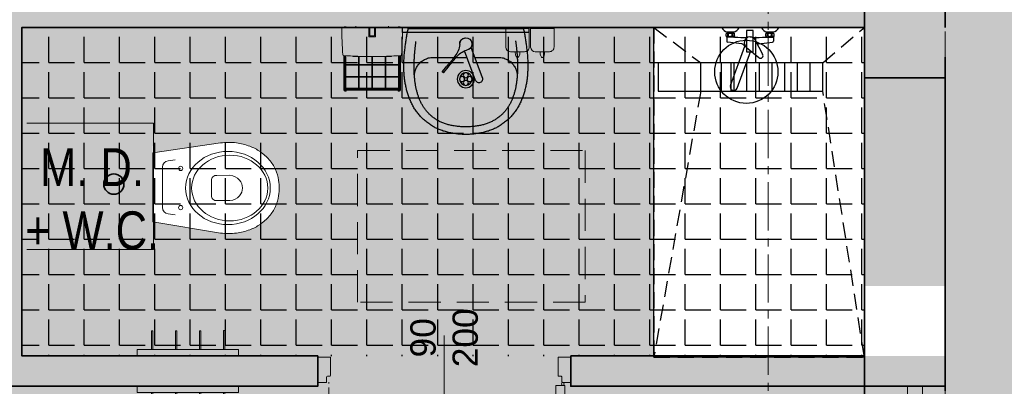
# Model space of a CAD drawing. Header units: millimetres. Extents: x -1413 to 4627, y 0 to 12711.
# Tile 169 of 247: x 2950 to 3339, y 7695 to 7840. Entities that reach past the tile are written whole.
import ezdxf

# ---------------------------------------------------------------- set-up
doc = ezdxf.new("R2010")
doc.units = ezdxf.units.MM
for name, pattern in [('ACAD_ISO02W100', [15, 12, -3]), ('ACAD_ISO03W100', [30, 12, -18]), ('CENTER2', [28.575, 19.05, -3.175, 3.175, -3.175]), ('DASHED', [19.05, 12.7, -6.35]), ('DASHED2', [0.375, 0.25, -0.125]), ('HIDDEN2', [4.7625, 3.175, -1.5875]), ('TRATTEGGIATA2', [9.525, 6.35, -3.175])]:
    doc.linetypes.add(name, pattern=pattern)
for name, color, linetype, lineweight in [('SQ_Drzwi', 170, 'Continuous', 9), ('SQ_HATCH', 140, 'Continuous', 13), ('SQ_ISTN.Ściany', 140, 'Continuous', 35), ('Sq_Okna', 170, 'Continuous', 9), ('SQ_Osie', 220, 'CENTER2', 9), ('SQ_PROJ.Ściany', 7, 'Continuous', 35), ('SQ_TECHNOLOGIA', 251, 'Continuous', 9), ('SQ_TECHNOLOGIA OPIS', 7, 'Continuous', 9), ('SQ_ZAKRES_OPRACOWANIA', 7, 'ACAD_ISO02W100', 20), ('WYPOSAŻENIE WBUDOWANE', 11, 'Continuous', 25), ('ŚCIANEY WEW', 150, 'Continuous', 15)]:
    doc.layers.add(name, color=color, linetype=linetype, lineweight=lineweight)
doc.layers.add('SQ_STREFY FUNKCJONALNE', color=7, linetype='Continuous')
doc.layers.add('SQ_Widok', color=7, linetype='DASHED', lineweight=15, true_color=0x474747)
doc.styles.add('Arial Narrow_2', font='ARIALN.TTF', dxfattribs={"height": 20})
doc.styles.get("Standard").update_dxf_attribs({"font": 'arial.ttf'})

# ---------------------------------------------------------------- blocks, each defined once
blk = doc.blocks.new('KLAMKA')
for p, q in [((-4.32, -3.09), (-4.32, -6.91)), ((-3.5, -2.49), (-3.72, -2.49)), ((0, -2.49), (0.22, -2.49)), ((0.82, -3.09), (0.82, -6.91)), ((-10, -18.4), (-10, -7)), ((-8, -18.4), (-8, -7)), ((-4.32, -4), (-7, -4)), ((-4.32, -6), (-7, -6)), ((-3.5, -7.51), (-3.72, -7.51)), ((0, -7.51), (0.22, -7.51)), ((3.5, -4), (0.82, -4)), ((3.5, -6), (0.82, -6)), ((4.5, -18.4), (4.5, -7)), ((6.5, -18.4), (6.5, -7)), ((-8.6, -19), (-9.4, -19)), ((5.9, -19), (5.1, -19))]:
    blk.add_line(p, q)
for centre, radius, start, end in [((-3.72, -3.09), 0.6, 90, 180), ((0.22, -3.09), 0.6, 0, 90), ((-7, -7), 3, 90, 180), ((-7, -7), 1, 90, 180), ((-3.72, -6.91), 0.6, 180, 270), ((0.22, -6.91), 0.6, 270, 360), ((3.5, -7), 3, 360, 90), ((3.5, -7), 1, 0, 90), ((-9.4, -18.4), 0.6, 180, 270), ((-8.6, -18.4), 0.6, 270, 360), ((5.1, -18.4), 0.6, 180, 270), ((5.9, -18.4), 0.6, 270, 360)]:
    blk.add_arc(centre, radius, start, end)
blk = doc.blocks.new('sq_drzwi1')
at = {"layer": 'SQ_Drzwi'}
for p, q in [((0.01, 16.58), (0.01, -42.19)), ((-49.99, 8), (-44.99, 8)), ((-49.99, -2), (-49.99, 8)), ((-49.99, -2), (-49.99, 8)), ((-49.99, 8), (-44.99, 8)), ((-49.99, -2), (-49.99, 8)), ((-44.99, 8), (-44.99, 0.8)), ((45.01, 8), (45.01, 0.8)), ((45.01, 8), (50.01, 8)), ((50.01, -2), (50.01, 8)), ((-46.49, 0.2), (-46.49, -1.7)), ((-45.29, 0.5), (-46.19, 0.5)), ((45.31, 0.5), (46.21, 0.5)), ((46.51, 0.2), (46.51, -1.7)), ((-46.79, -2), (-49.99, -2)), ((-47.63, -3.15), (-47.63, -95.12)), ((-47.63, -3.15), (-44.13, -3.15)), ((-44.13, -3.15), (-44.13, -95.12)), ((46.81, -2), (50.01, -2)), ((-47.63, -95.12), (-44.13, -95.12))]:
    blk.add_line(p, q, dxfattribs=at)
for centre, radius in [((-46.9, -2.58), 0.529), ((0.01, -57.19), 15)]:
    blk.add_circle(centre, radius, dxfattribs=at)
for centre, start, end in [((-46.19, 0.2), 90, 180), ((-45.29, 0.8), 270, 0), ((45.31, 0.8), 180, 270), ((46.21, 0.2), 0, 90), ((-46.79, -1.7), 270, 0), ((46.81, -1.7), 180, 270)]:
    blk.add_arc(centre, 0.3, start, end, dxfattribs=at)
at = {"layer": 'SQ_Drzwi', "linetype": 'HIDDEN2'}
blk.add_arc((-46.9, -2.58), 92.57, 271.7244, 0.4469, dxfattribs=at)
at = {"layer": 'SQ_Drzwi', "rotation": 180}
blk.add_blockref('KLAMKA', (-47.63, -95.12), dxfattribs=at)
blk = doc.blocks.new('stan projektowany')
at = {"layer": 'SQ_HATCH'}
h = blk.add_hatch(dxfattribs=at)
h.set_pattern_fill('ANGLE')
h.set_pattern_definition([(0, (-10464.962, 6233.929), (0, 6.985), [5.08, -1.905]), (90, (-10464.962, 6233.929), (-6.985, 4e-16), [5.08, -1.905])])
h.paths.add_polyline_path([(-15233.14, 8198.65), (-15198.14, 8198.65), (-15176.65, 8198.65), (-15176.65, 8216.15), (-15144.65, 8216.15), (-15144.65, 8147.15), (-15144.65, 7886.15), (-15144.65, 7837.15), (-15144.65, 7734.77), (-15104.65, 7734.77), (-15104.65, 10535.59), (-15737.65, 10535.59), (-15737.65, 10615.59), (-15789.65, 10615.59), (-16075.65, 10615.59), (-16075.65, 9587.27), (-16120.11, 9587.27), (-16120.11, 9436.61), (-16071.65, 9436.61), (-16071.65, 9307.59), (-16259.65, 9307.59), (-16259.65, 8898.65), (-16704.65, 8898.65), (-16704.65, 7768.15), (-16704.65, 7751.82), (-16685.57, 7751.82), (-16685.57, 7130.61), (-16718.15, 7131.63), (-16718.15, 7178.15), (-16999.65, 7178.15), (-16999.65, 7808.15), (-19394.65, 7808.15), (-19394.65, 6211.23), (-19462.48, 6211.23), (-19462.48, 5925.46), (-18509.26, 5925.46), (-18509.26, 6211.23), (-17103.03, 6223.02), (-17103.03, 5881.49), (-15104.65, 5873.27), (-15104.65, 7734.77), (-15144.65, 7734.77), (-15144.65, 7707.15), (-15176.65, 7707.15), (-15176.65, 7706.65), (-15176.65, 7706.65), (-15259.89, 7706.65), (-15259.87, 7706.75), (-15259.87, 7707.15), (-15292.71, 7707.15), (-15292.71, 7696.65), (-15292.7, 7696.65), (-15292.71, 7706.65), (-15297.71, 7706.65), (-15297.7, 7699.45, 0.414214), (-15297.4, 7699.15), (-15296.5, 7699.15, -0.414214), (-15296.2, 7698.85), (-15296.2, 7696.95, 0.527766), (-15295.86, 7696.59, -0.450501), (-15295.27, 7696.07, -0.414104), (-15295.79, 7695.54), (-15295.07, 7695.5), (-15295.79, 7695.54, -0.414323), (-15296.32, 7696.07, -0.409171), (-15295.87, 7696.65, -0.450389), (-15296.2, 7696.95), (-15296.2, 7698.85, 0.414214), (-15296.5, 7699.15), (-15297.4, 7699.15, -0.414214), (-15297.7, 7699.45), (-15297.71, 7706.65), (-15292.71, 7706.65), (-15292.71, 7707.15), (-15259.87, 7707.15), (-15259.87, 7734.77), (-15473.3, 7734.77), (-15473.3, 7771.14, -0.414214), (-15477.3, 7775.14, -1), (-15469.3, 7775.14, -0.414214), (-15473.3, 7771.14), (-15473.3, 7749.3), (-15457.7, 7749.3), (-15457.7, 7760.15), (-15457.96, 7760.19), (-15457.96, 7773.87), (-15457.96, 7787.54), (-15457.7, 7799.3), (-15457.7, 7787.58), (-15431.62, 7791.36, -0.038172), (-15427.99, 7791.64, -0.032853), (-15424.84, 7791.44, -0.057631), (-15419.72, 7790.17, -0.057695), (-15415.53, 7788.02, -0.068919), (-15411.87, 7784.77, -0.070278), (-15409.44, 7780.92, -0.066142), (-15408.18, 7776.69, -0.045653), (-15407.94, 7773.2, -0.032968), (-15408.15, 7770.68, -0.068737), (-15409.44, 7766.28, -0.070278), (-15411.87, 7762.43, -0.068919), (-15415.53, 7759.18, -0.057695), (-15419.72, 7757.03, -0.057631), (-15424.84, 7755.76, -0.032853), (-15427.99, 7755.56, -0.033182), (-15431.15, 7755.77), (-15457.7, 7760.15), (-15457.7, 7749.3), (-15473.3, 7749.3), (-15473.3, 7734.77), (-15259.87, 7734.77), (-15259.87, 7837.15), (-15259.9, 7837.15), (-15259.87, 7837.13), (-15176.65, 7837.15), (-15176.65, 7734.77), (-15144.65, 7734.77), (-15144.65, 7837.15), (-15144.65, 7886.15), (-15176.65, 7886.15), (-15176.65, 8147.15), (-15176.65, 8163.65), (-15198.14, 8163.65), (-15233.14, 8163.65)])
at = {"layer": 'SQ_HATCH', "linetype": 'ByBlock', "true_color": 0x939598}
for points in [[(-15392.71, 7707.15), (-15509.65, 7707.15), (-15509.65, 7837.15), (-15176.65, 7837.15), (-15176.65, 7849.15), (-15777.65, 7849.15), (-15777.65, 7837.15), (-15521.65, 7837.15), (-15521.65, 7707.15), (-15777.65, 7707.15), (-15777.65, 7695.15), (-15572.65, 7695.15), (-15572.65, 7446.69), (-15560.65, 7446.69), (-15560.65, 7695.15), (-15392.71, 7695.15)], [(-15176.65, 7707.15), (-15292.71, 7707.15), (-15292.71, 7695.15), (-15176.65, 7695.15)]]:
    blk.add_hatch(color=252, dxfattribs=at).paths.add_polyline_path(points)
at = {"layer": 'SQ_ISTN.Ściany'}
for p, q in [((-15176.65, 7886.15), (-15176.65, 7837.15)), ((-15144.65, 7886.15), (-15144.65, 7837.15)), ((-15176.65, 7837.15), (-15176.65, 7707.15)), ((-15176.65, 7695.15), (-15176.65, 7556.15))]:
    blk.add_line(p, q, dxfattribs=at)
blk.add_lwpolyline([(-15176.65, 7817.15), (-15144.65, 7817.15)], dxfattribs=at)
blk.add_lwpolyline([(-15176.65, 7817.15), (-15144.65, 7817.15), (-15144.65, 7695.15), (-15176.65, 7695.15)], close=True, dxfattribs=at)
at = {"layer": 'Sq_Okna'}
blk.add_lwpolyline([(-15159.65, 7689.15), (-15153.65, 7689.15), (-15153.65, 7695.15), (-15159.65, 7695.15)], close=True, dxfattribs=at)
at = {"layer": 'SQ_Osie'}
blk.add_line((-15214.65, 11604.94), (-15214.65, 6094.73), dxfattribs=at)
at = {"layer": 'SQ_PROJ.Ściany'}
for p, q in [((-15292.71, 7707.15), (-15176.65, 7707.15)), ((-15292.71, 7707.15), (-15292.71, 7695.15)), ((-15292.71, 7695.15), (-15144.65, 7695.15))]:
    blk.add_line(p, q, dxfattribs=at)
at = {"layer": 'SQ_PROJ.Ściany', "linetype": 'ACAD_ISO03W100'}
blk.add_lwpolyline([(-15144.65, 7853.36), (-14484.65, 7853.36), (-14484.65, 7513.36), (-15144.65, 7513.36)], close=True, dxfattribs=at)
at = {"layer": 'SQ_PROJ.Ściany'}
blk.add_lwpolyline([(-15560.65, 7446.69), (-15560.65, 7695.15), (-15392.71, 7695.15), (-15392.71, 7707.15), (-15509.65, 7707.15), (-15509.65, 7837.15), (-15176.65, 7837.15)], dxfattribs=at)
blk.add_lwpolyline([(-15292.71, 7707.15), (-15176.65, 7707.15), (-15176.65, 7695.15), (-15292.71, 7695.15)], close=True, dxfattribs=at)
at = {"layer": 'SQ_Widok'}
for points in [[(-15144.65, 7556.15), (-15144.65, 7837.15)], [(-15176.65, 7695.15), (-15176.65, 7707.15)]]:
    blk.add_lwpolyline(points, dxfattribs=at)
at = {"layer": 'SQ_Drzwi', "xscale": -1, "rotation": 0.0214007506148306}
blk.add_blockref('sq_drzwi1', (-15342.7, 7698.63), dxfattribs=at)
at = {"layer": 'Sq_Okna', "linetype": 'Continuous', "insert": (-15342.7, 7685.82), "char_height": 10, "attachment_point": 5, "rotation": 90}
blk.add_mtext('\\pxi5.7025;90\\P200', dxfattribs=at)
blk = doc.blocks.new('WS4')
for p, q in [((5.62, 10.11), (5.62, 2.61)), ((6.12, 10.11), (5.62, 10.11)), ((6.12, 2.61), (6.12, 10.11)), ((15.62, 10.11), (15.12, 10.11)), ((15.12, 10.11), (15.12, 2.61)), ((15.62, 2.61), (15.62, 10.11)), ((25.12, 10.11), (24.62, 10.11)), ((24.62, 10.11), (24.62, 2.61)), ((25.12, 2.61), (25.12, 10.11)), ((34.62, 10.11), (34.12, 10.11)), ((34.12, 10.11), (34.12, 2.61)), ((34.62, 2.61), (34.62, 10.11)), ((0, 0.11), (0, 2.61)), ((0, 2.61), (40, 2.61)), ((40, 0.11), (0, 0.11)), ((5.62, 2.61), (6.12, 2.61)), ((13.62, 2.61), (14.62, 2.61)), ((24.62, 2.61), (25.12, 2.61)), ((40, 2.61), (40, 0.11))]:
    blk.add_line(p, q)
blk = doc.blocks.new('PŁUCZKA')
at = {"layer": 'WYPOSAŻENIE WBUDOWANE', "lineweight": 0}
for p, q in [((-1523621.48, 888771.09), (-1523621.48, 888721.09)), ((-1523571.48, 888771.09), (-1523571.48, 888721.09)), ((-1523621.48, 888721.09), (-1523571.48, 888721.09)), ((-1523610.59, 888721.35), (-1523615.01, 888694.54)), ((-1523596.91, 888721.35), (-1523610.59, 888721.35)), ((-1523596.91, 888721.35), (-1523583.24, 888721.35)), ((-1523583.24, 888721.35), (-1523579.35, 888694.54)), ((-1523596.91, 888717.44), (-1523604.94, 888717.44)), ((-1523596.91, 888717.44), (-1523588.88, 888717.44)), ((-1523607.42, 888715.26), (-1523607.78, 888712.4)), ((-1523586.4, 888715.26), (-1523586.04, 888712.4))]:
    blk.add_line(p, q, dxfattribs=at)
for points in [[(-1523597.18, 888698.1), (-1523600.11, 888698.1, 0.472322), (-1523602.17, 888696), (-1523602.19, 888690.81, 0.21611), (-1523600.23, 888687.02, 0.170053), (-1523597.19, 888685.82, 0.000884), (-1523597.18, 888685.82)], [(-1523597.18, 888698.1), (-1523594.25, 888698.1, -0.472322), (-1523592.18, 888696), (-1523592.17, 888690.81, -0.21611), (-1523594.13, 888687.02, -0.170053), (-1523597.16, 888685.82, -0.000884), (-1523597.18, 888685.82)], [(-1523615.01, 888694.54, 0.033182), (-1523615.22, 888691.38, 0.032853), (-1523615.02, 888688.23, 0.059346), (-1523613.69, 888682.96, 0.055916), (-1523611.59, 888678.91, 0.068751), (-1523608.35, 888675.26, 0.070278), (-1523604.5, 888672.83, 0.066142), (-1523600.27, 888671.57, 0.045653), (-1523596.78, 888671.33)], [(-1523579.35, 888694.54, -0.033182), (-1523579.13, 888691.38, -0.032853), (-1523579.34, 888688.23, -0.059346), (-1523580.67, 888682.96, -0.055916), (-1523582.77, 888678.91, -0.068751), (-1523586.01, 888675.26, -0.070278), (-1523589.86, 888672.83, -0.066142), (-1523594.09, 888671.57, -0.045653), (-1523597.58, 888671.33)]]:
    blk.add_lwpolyline(points, format="xyb", dxfattribs=at)
for centre in [(-1523604.94, 888710.29), (-1523589.42, 888710.29)]:
    blk.add_circle(centre, 0.853, dxfattribs=at)
for centre, start, end in [((-1523604.94, 888714.94), 90, 172.781), ((-1523588.88, 888714.94), 7.219, 90)]:
    blk.add_arc(centre, 2.5, start, end, dxfattribs=at)
for centre, major_axis, ratio in [((-1523597.19, 888691.6), (0, -16.74), 0.865676), ((-1523597.19, 888690.9), (0, -15.05), 0.86299)]:
    blk.add_ellipse(centre, major_axis=major_axis, ratio=ratio, dxfattribs=at)
blk = doc.blocks.new('sq-01poj na srod dezynfek')
for p, q in [((-9.26, 0), (-9.26, -7.41)), ((-9.26, 0), (0, 0)), ((0, -7.41), (0, 0)), ((-7.41, -9.26), (-1.85, -9.26))]:
    blk.add_line(p, q)
for centre, radius, start, end in [((-7.41, -7.41), 1.85, 180, 270), ((-1.85, -7.41), 1.85, 270, 0), ((0.22, -9.26), 5.78, 180, 189.4076), ((-2.19, -9.66), 3.33, 189.4076, 201.8014), ((-3.7, -10.26), 1.71, 201.8014, 223.9999), ((-4.63, -11.16), 0.414, 223.9999, 270), ((-4.63, -11.16), 0.414, 270, 316.0001), ((-5.56, -10.26), 1.71, 316.0001, 338.1986), ((-7.07, -9.66), 3.33, 338.1986, 350.5924), ((-9.48, -9.26), 5.78, 350.5924, 0)]:
    blk.add_arc(centre, radius, start, end)
blk = doc.blocks.new('umuwalka dla sluz')
at = {"ltscale": 0.22}
for p, q in [((19578.52, 2854.72), (19578.52, 2804.72)), ((19580.52, 2854.72), (19578.52, 2854.72)), ((19580.52, 2804.72), (19580.52, 2854.72)), ((19595.95, 2838.85), (19593.85, 2837.15)), ((19596.37, 2838.32), (19594.28, 2836.63)), ((19596.44, 2838.63), (19596.27, 2838.85)), ((19592.98, 2835.73), (19592.68, 2836.11)), ((19578.52, 2804.72), (19580.52, 2804.72))]:
    blk.add_line(p, q, dxfattribs=at)
at = {"ltscale": 0.6}
for p, q in [((19599.5, 2825.8), (19587.82, 2830.14)), ((19598.5, 2823.12), (19586.46, 2827.6))]:
    blk.add_line(p, q, dxfattribs=at)
for points in [[(19578.91, 2809.22), (19578.91, 2806.92), (19579.33, 2806.82), (19579.76, 2806.73), (19580.19, 2806.64), (19580.62, 2806.56), (19581.06, 2806.48), (19581.5, 2806.4), (19581.94, 2806.33), (19582.38, 2806.26), (19582.82, 2806.19), (19583.27, 2806.12), (19583.71, 2806.05), (19584.15, 2805.99), (19584.6, 2805.93), (19585.04, 2805.87), (19585.48, 2805.81), (19585.92, 2805.75), (19586.36, 2805.69), (19586.8, 2805.63), (19587.23, 2805.58), (19587.66, 2805.52), (19588.08, 2805.47), (19588.5, 2805.43), (19588.92, 2805.39), (19589.34, 2805.35), (19589.76, 2805.32), (19590.18, 2805.29), (19590.61, 2805.26), (19591.03, 2805.24), (19591.45, 2805.21), (19591.88, 2805.2), (19592.3, 2805.18), (19592.72, 2805.17), (19593.15, 2805.16), (19593.57, 2805.16), (19593.99, 2805.16), (19594.42, 2805.17), (19594.84, 2805.18), (19595.26, 2805.19), (19595.69, 2805.2), (19596.11, 2805.23), (19596.53, 2805.25), (19596.95, 2805.28), (19597.37, 2805.31), (19597.79, 2805.35), (19598.21, 2805.39), (19598.63, 2805.44), (19599.05, 2805.49), (19599.47, 2805.55), (19599.89, 2805.61), (19600.3, 2805.68), (19600.72, 2805.75), (19601.14, 2805.83), (19601.55, 2805.91), (19601.96, 2806), (19602.37, 2806.09), (19602.78, 2806.18), (19603.19, 2806.29), (19603.6, 2806.4), (19604.01, 2806.51), (19604.41, 2806.63), (19604.82, 2806.75), (19605.22, 2806.88), (19605.62, 2807.02), (19606.02, 2807.16), (19606.42, 2807.31), (19606.82, 2807.47), (19607.21, 2807.63), (19607.61, 2807.79), (19608, 2807.97), (19608, 2807.97), (19608.4, 2808.15), (19608.8, 2808.35), (19609.19, 2808.55), (19609.58, 2808.75), (19609.96, 2808.97), (19610.34, 2809.19), (19610.7, 2809.41), (19611.07, 2809.65), (19611.42, 2809.89), (19611.78, 2810.13), (19612.12, 2810.39), (19612.46, 2810.65), (19612.79, 2810.92), (19613.12, 2811.19), (19613.44, 2811.47), (19613.76, 2811.76), (19614.07, 2812.06), (19614.38, 2812.36), (19614.68, 2812.67), (19614.97, 2812.98), (19615.26, 2813.3), (19615.54, 2813.63), (19615.82, 2813.97), (19616.09, 2814.32), (19616.35, 2814.67), (19616.61, 2815.02), (19616.87, 2815.39), (19617.12, 2815.76), (19617.36, 2816.14), (19617.59, 2816.5), (19617.81, 2816.86), (19618.02, 2817.23), (19618.22, 2817.6), (19618.41, 2817.98), (19618.59, 2818.37), (19618.77, 2818.76), (19618.94, 2819.15), (19619.09, 2819.55), (19619.25, 2819.95), (19619.39, 2820.35), (19619.53, 2820.76), (19619.65, 2821.17), (19619.78, 2821.59), (19619.89, 2822.01), (19620, 2822.43), (19620.1, 2822.85), (19620.19, 2823.27), (19620.28, 2823.7), (19620.36, 2824.12), (19620.44, 2824.55), (19620.51, 2824.98), (19620.57, 2825.41), (19620.63, 2825.84), (19620.68, 2826.27), (19620.73, 2826.7), (19620.77, 2827.13), (19620.8, 2827.55), (19620.83, 2827.98), (19620.86, 2828.41), (19620.88, 2828.83), (19620.9, 2829.25), (19620.91, 2829.67), (19620.91, 2829.67), (19620.9, 2830.1), (19620.88, 2830.52), (19620.86, 2830.94), (19620.83, 2831.37), (19620.8, 2831.8), (19620.77, 2832.22), (19620.73, 2832.65), (19620.68, 2833.08), (19620.63, 2833.51), (19620.57, 2833.94), (19620.51, 2834.37), (19620.44, 2834.8), (19620.36, 2835.23), (19620.28, 2835.65), (19620.19, 2836.08), (19620.1, 2836.5), (19620, 2836.92), (19619.89, 2837.34), (19619.78, 2837.76), (19619.65, 2838.17), (19619.53, 2838.59), (19619.39, 2838.99), (19619.25, 2839.4), (19619.09, 2839.8), (19618.94, 2840.2), (19618.77, 2840.59), (19618.59, 2840.98), (19618.41, 2841.37), (19618.22, 2841.75), (19618.02, 2842.12), (19617.81, 2842.49), (19617.59, 2842.85), (19617.36, 2843.21), (19617.36, 2843.21), (19617.12, 2843.59), (19616.87, 2843.96), (19616.61, 2844.33), (19616.35, 2844.68), (19616.09, 2845.03), (19615.82, 2845.38), (19615.54, 2845.71), (19615.26, 2846.04), (19614.97, 2846.37), (19614.68, 2846.68), (19614.38, 2846.99), (19614.07, 2847.29), (19613.76, 2847.59), (19613.44, 2847.88), (19613.12, 2848.16), (19612.79, 2848.43), (19612.46, 2848.7), (19612.12, 2848.96), (19611.78, 2849.22), (19611.42, 2849.46), (19611.07, 2849.7), (19610.7, 2849.94), (19610.34, 2850.16), (19609.96, 2850.38), (19609.58, 2850.6), (19609.19, 2850.8), (19608.8, 2851), (19608.4, 2851.2), (19608, 2851.38), (19608, 2851.38), (19607.61, 2851.56), (19607.21, 2851.72), (19606.82, 2851.88), (19606.42, 2852.04), (19606.02, 2852.19), (19605.62, 2852.33), (19605.22, 2852.47), (19604.82, 2852.6), (19604.41, 2852.72), (19604.01, 2852.84), (19603.6, 2852.95), (19603.19, 2853.06), (19602.78, 2853.17), (19602.37, 2853.26), (19601.96, 2853.35), (19601.55, 2853.44), (19601.14, 2853.52), (19600.72, 2853.6), (19600.3, 2853.67), (19599.89, 2853.74), (19599.47, 2853.8), (19599.05, 2853.86), (19598.63, 2853.91), (19598.21, 2853.95), (19597.79, 2854), (19597.37, 2854.04), (19596.95, 2854.07), (19596.53, 2854.1), (19596.11, 2854.12), (19595.69, 2854.15), (19595.26, 2854.16), (19594.84, 2854.17), (19594.42, 2854.18), (19593.99, 2854.19), (19593.57, 2854.19), (19593.15, 2854.18), (19592.72, 2854.18), (19592.3, 2854.17), (19591.88, 2854.15), (19591.45, 2854.14), (19591.03, 2854.11), (19590.61, 2854.09), (19590.18, 2854.06), (19589.76, 2854.03), (19589.34, 2854), (19588.92, 2853.96), (19588.5, 2853.92), (19588.08, 2853.88), (19587.66, 2853.83), (19587.66, 2853.83), (19587.23, 2853.77), (19586.8, 2853.71), (19586.36, 2853.66), (19585.92, 2853.6), (19585.48, 2853.54), (19585.04, 2853.48), (19584.6, 2853.42), (19584.15, 2853.36), (19583.71, 2853.29), (19583.27, 2853.23), (19582.82, 2853.16), (19582.38, 2853.09), (19581.94, 2853.02), (19581.5, 2852.95), (19581.06, 2852.87), (19580.62, 2852.79), (19580.19, 2852.7), (19579.76, 2852.61), (19579.33, 2852.52), (19578.91, 2852.43), (19578.91, 2842.77)], [(19583.86, 2810.01), (19584.04, 2809.99), (19584.36, 2809.95), (19584.69, 2809.9), (19585.02, 2809.86), (19585.36, 2809.82), (19585.69, 2809.78), (19586.03, 2809.74), (19586.36, 2809.7), (19586.7, 2809.67), (19587.04, 2809.63), (19587.38, 2809.6), (19587.73, 2809.56), (19588.07, 2809.53), (19588.41, 2809.5), (19588.76, 2809.47), (19589.11, 2809.44), (19589.45, 2809.42), (19589.8, 2809.39), (19590.15, 2809.37), (19590.5, 2809.35), (19590.85, 2809.33), (19591.2, 2809.31), (19591.55, 2809.29), (19591.9, 2809.28), (19592.25, 2809.27), (19592.6, 2809.26), (19592.95, 2809.25), (19593.3, 2809.24), (19593.66, 2809.24), (19594.01, 2809.24), (19594.36, 2809.24), (19594.71, 2809.24), (19595.06, 2809.24), (19595.41, 2809.25), (19595.76, 2809.26), (19596.11, 2809.27), (19596.46, 2809.28), (19596.81, 2809.3), (19597.16, 2809.32), (19597.51, 2809.34), (19597.86, 2809.37), (19598.2, 2809.4), (19598.55, 2809.43), (19598.89, 2809.46), (19599.24, 2809.5), (19599.58, 2809.54), (19599.92, 2809.58), (19600.26, 2809.62), (19600.6, 2809.67), (19600.94, 2809.72), (19601.27, 2809.78), (19601.61, 2809.84), (19601.94, 2809.9), (19602.27, 2809.96), (19602.6, 2810.03), (19602.93, 2810.1), (19603.26, 2810.18), (19603.58, 2810.26), (19603.9, 2810.34), (19604.22, 2810.43), (19604.54, 2810.52), (19604.86, 2810.61), (19605.17, 2810.71), (19605.48, 2810.81), (19605.79, 2810.92), (19606.1, 2811.03), (19606.41, 2811.14), (19606.71, 2811.26), (19607.01, 2811.38), (19607.31, 2811.51), (19607.6, 2811.64), (19607.89, 2811.77), (19608.18, 2811.91), (19608.47, 2812.06), (19608.75, 2812.2), (19609.03, 2812.36), (19609.31, 2812.51), (19609.58, 2812.67), (19609.85, 2812.84), (19610.12, 2813.01), (19610.38, 2813.19), (19610.65, 2813.37), (19610.9, 2813.55), (19611.16, 2813.74), (19611.41, 2813.94), (19611.65, 2814.14), (19611.9, 2814.35), (19612.13, 2814.56), (19612.37, 2814.77), (19612.6, 2814.99), (19612.83, 2815.22), (19613.05, 2815.45), (19613.27, 2815.69), (19613.48, 2815.93), (19613.69, 2816.18), (19613.9, 2816.43), (19614.1, 2816.69), (19614.3, 2816.96), (19614.49, 2817.23), (19614.68, 2817.5), (19614.86, 2817.78), (19615.04, 2818.07), (19615.22, 2818.37), (19615.39, 2818.67), (19615.55, 2818.97), (19615.71, 2819.28), (19615.86, 2819.6), (19616.01, 2819.92), (19616.16, 2820.25), (19616.3, 2820.59), (19616.43, 2820.93), (19616.56, 2821.28), (19616.68, 2821.64), (19616.8, 2822), (19616.91, 2822.37), (19617.02, 2822.74), (19617.12, 2823.12), (19617.21, 2823.51), (19617.3, 2823.91), (19617.38, 2824.31), (19617.46, 2824.72), (19617.53, 2825.13), (19617.6, 2825.56), (19617.66, 2825.98), (19617.71, 2826.42), (19617.76, 2826.86), (19617.8, 2827.31), (19617.83, 2827.77), (19617.86, 2828.24), (19617.88, 2828.71), (19617.89, 2829.19), (19617.9, 2829.67), (19617.9, 2829.67), (19617.89, 2830.16), (19617.88, 2830.64), (19617.86, 2831.11), (19617.83, 2831.58), (19617.8, 2832.04), (19617.76, 2832.49), (19617.71, 2832.93), (19617.66, 2833.37), (19617.6, 2833.79), (19617.53, 2834.22), (19617.46, 2834.63), (19617.38, 2835.04), (19617.3, 2835.44), (19617.21, 2835.84), (19617.12, 2836.23), (19617.02, 2836.61), (19616.91, 2836.98), (19616.8, 2837.35), (19616.68, 2837.71), (19616.56, 2838.07), (19616.43, 2838.42), (19616.3, 2838.76), (19616.16, 2839.09), (19616.01, 2839.43), (19615.86, 2839.75), (19615.71, 2840.07), (19615.55, 2840.38), (19615.39, 2840.68), (19615.22, 2840.98), (19615.04, 2841.28), (19614.86, 2841.56), (19614.68, 2841.85), (19614.49, 2842.12), (19614.3, 2842.39), (19614.1, 2842.66), (19613.9, 2842.92), (19613.69, 2843.17), (19613.48, 2843.42), (19613.27, 2843.66), (19613.05, 2843.9), (19612.83, 2844.13), (19612.6, 2844.36), (19612.37, 2844.58), (19612.13, 2844.79), (19611.9, 2845), (19611.65, 2845.21), (19611.41, 2845.41), (19611.16, 2845.6), (19610.9, 2845.8), (19610.65, 2845.98), (19610.38, 2846.16), (19610.12, 2846.34), (19609.85, 2846.51), (19609.58, 2846.67), (19609.31, 2846.84), (19609.03, 2846.99), (19608.75, 2847.15), (19608.47, 2847.29), (19608.18, 2847.44), (19607.89, 2847.58), (19607.6, 2847.71), (19607.31, 2847.84), (19607.01, 2847.97), (19606.71, 2848.09), (19606.41, 2848.21), (19606.1, 2848.32), (19605.79, 2848.43), (19605.48, 2848.54), (19605.17, 2848.64), (19604.86, 2848.74), (19604.54, 2848.83), (19604.22, 2848.92), (19603.9, 2849.01), (19603.58, 2849.09), (19603.26, 2849.17), (19602.93, 2849.24), (19602.6, 2849.32), (19602.27, 2849.39), (19601.94, 2849.45), (19601.61, 2849.51), (19601.27, 2849.57), (19600.94, 2849.63), (19600.6, 2849.68), (19600.26, 2849.73), (19599.92, 2849.77), (19599.58, 2849.81), (19599.24, 2849.85), (19598.89, 2849.89), (19598.55, 2849.92), (19598.2, 2849.95), (19597.86, 2849.98), (19597.51, 2850.01), (19597.16, 2850.03), (19596.81, 2850.05), (19596.46, 2850.06), (19596.11, 2850.08), (19595.76, 2850.09), (19595.41, 2850.1), (19595.06, 2850.11), (19594.71, 2850.11), (19594.36, 2850.11), (19594.01, 2850.11), (19593.66, 2850.11), (19593.3, 2850.11), (19592.95, 2850.1), (19592.6, 2850.09), (19592.25, 2850.08), (19591.9, 2850.07), (19591.55, 2850.06), (19591.2, 2850.04), (19590.85, 2850.02), (19590.5, 2850), (19590.15, 2849.98), (19589.8, 2849.96), (19589.45, 2849.93), (19589.11, 2849.91), (19588.76, 2849.88), (19588.41, 2849.85), (19588.07, 2849.82), (19587.73, 2849.79), (19587.38, 2849.75), (19587.04, 2849.72), (19586.7, 2849.68), (19586.36, 2849.65), (19586.03, 2849.61), (19585.69, 2849.57), (19585.36, 2849.53), (19585.02, 2849.49), (19584.69, 2849.45), (19584.36, 2849.4), (19584.07, 2849.37)], [(19597.97, 2849.97), (19597.67, 2849.99), (19597.36, 2849.99), (19597.04, 2849.98), (19596.71, 2849.94), (19596.38, 2849.88), (19596.05, 2849.8), (19595.71, 2849.71), (19595.37, 2849.59), (19595.03, 2849.45), (19594.69, 2849.3), (19594.36, 2849.12), (19594.03, 2848.93), (19593.7, 2848.72), (19593.39, 2848.49), (19593.08, 2848.25), (19592.78, 2847.99), (19592.49, 2847.7), (19592.22, 2847.41), (19591.96, 2847.09), (19591.71, 2846.76), (19591.48, 2846.41), (19591.27, 2846.05), (19591.08, 2845.67), (19590.91, 2845.27), (19590.76, 2844.86), (19590.64, 2844.43), (19590.54, 2843.99), (19590.47, 2843.53), (19590.42, 2843.06), (19590.41, 2842.57)], [(19578.91, 2842.77), (19578.91, 2841.01)], [(19590.41, 2842.57), (19590.41, 2834.34)], [(19578.91, 2841.01), (19578.91, 2829.72), (19578.91, 2825.33)], [(19590.41, 2833.51), (19590.41, 2829.67), (19590.41, 2829.18)], [(19601.35, 2829.6), (19601.35, 2829.6)], [(19590.41, 2826.13), (19590.41, 2816.78)], [(19578.91, 2825.33), (19578.91, 2809.22)], [(19590.41, 2816.78), (19590.42, 2816.29), (19590.47, 2815.82), (19590.54, 2815.36), (19590.64, 2814.92), (19590.76, 2814.49), (19590.91, 2814.08), (19591.08, 2813.68), (19591.27, 2813.3), (19591.48, 2812.94), (19591.71, 2812.59), (19591.96, 2812.26), (19592.22, 2811.94), (19592.49, 2811.65), (19592.78, 2811.36), (19593.08, 2811.1), (19593.39, 2810.85), (19593.7, 2810.63), (19594.03, 2810.42), (19594.36, 2810.23), (19594.69, 2810.05), (19595.03, 2809.9), (19595.37, 2809.76), (19595.71, 2809.64), (19596.05, 2809.55), (19596.38, 2809.47), (19596.71, 2809.41), (19597.04, 2809.37), (19597.36, 2809.36), (19597.67, 2809.36), (19597.97, 2809.38)]]:
    blk.add_lwpolyline(points)
at = {"ltscale": 0.22}
for radius in [3.4, 2.5]:
    blk.add_circle((19598.99, 2829.67), radius, dxfattribs=at)
at = {"linetype": 'Continuous'}
for centre in [(19597.49, 2829.67), (19598.99, 2831.17), (19600.49, 2829.67), (19598.99, 2828.17)]:
    blk.add_circle(centre, 1, dxfattribs=at)
at = {"ltscale": 0.22}
for centre, radius, start, end in [((19596.11, 2838.72), 0.203, 38.8667, 142.0098), ((19596.28, 2838.5), 0.203, 295.8118, 38.9549), ((19584.25, 2841.16), 9.14, 276.6705, 308.4269), ((19596.16, 2826.4), 9.14, 129.3946, 161.151), ((19558.61, 2876.81), 53.06, 306.1911, 311.6305), ((19625.6, 2793.81), 53.06, 126.1911, 131.6305), ((19585.08, 2829.64), 2.45, 84.4718, 353.3497), ((19585.08, 2829.64), 2.4, 93.8523, 343.9693)]:
    blk.add_arc(centre, radius, start, end, dxfattribs=at)
at = {"ltscale": 0.6}
blk.add_arc((19599, 2824.46), 1.43, 249.607, 69.607, dxfattribs=at)
blk = doc.blocks.new('dozownik papieru i kosz')
at = {"ltscale": 0.22}
for p, q in [((21872.22, 2699.88), (21888.6, 2699.88)), ((21902.17, 2671.84), (21902.17, 2700.82)), ((21871.98, 2673.33), (21871.98, 2699.13)), ((21888.58, 2699.48), (21872.21, 2699.48)), ((21872.38, 2673.33), (21872.38, 2699.13)), ((21872.47, 2699.48), (21872.47, 2699.21)), ((21872.56, 2692.93), (21872.56, 2698.7)), ((21872.81, 2699.48), (21872.81, 2699.19)), ((21872.94, 2699.29), (21876.83, 2699.29)), ((21872.96, 2698.83), (21872.96, 2692.93)), ((21888.54, 2698.89), (21873.01, 2698.89)), ((21877.12, 2699.29), (21878.24, 2699.29)), ((21878.24, 2692.93), (21878.24, 2698.89)), ((21878.64, 2699.29), (21883.94, 2699.29)), ((21878.64, 2692.93), (21878.64, 2698.89)), ((21883.94, 2692.93), (21883.94, 2698.89)), ((21884.34, 2699.29), (21888.56, 2699.29)), ((21884.34, 2692.93), (21884.34, 2698.89)), ((21886.98, 2699.33), (21886.98, 2699.33)), ((21888.1, 2677.02), (21888.1, 2695.64)), ((21888.37, 2695.64), (21888.1, 2695.64)), ((21872.56, 2686.53), (21872.56, 2692.53)), ((21888.27, 2692.93), (21872.96, 2692.93)), ((21872.96, 2692.53), (21888.26, 2692.53)), ((21872.96, 2692.53), (21872.96, 2686.53)), ((21878.24, 2686.53), (21878.24, 2692.53)), ((21878.64, 2686.53), (21878.64, 2692.53)), ((21883.94, 2686.53), (21883.94, 2692.53)), ((21884.34, 2686.53), (21884.34, 2692.53)), ((21902.17, 2694.28), (21902.34, 2694.28)), ((21902.17, 2693.98), (21902.34, 2693.98)), ((21872.56, 2680.13), (21872.56, 2686.13)), ((21888.17, 2686.53), (21872.96, 2686.53)), ((21872.96, 2686.13), (21888.17, 2686.13)), ((21872.96, 2686.13), (21872.96, 2680.13)), ((21878.24, 2680.13), (21878.24, 2686.13)), ((21878.64, 2680.13), (21878.64, 2686.13)), ((21883.94, 2680.13), (21883.94, 2686.13)), ((21884.34, 2680.13), (21884.34, 2686.13)), ((21897.57, 2687.91), (21897.57, 2684.77)), ((21902.17, 2687.91), (21897.57, 2687.91)), ((21898.07, 2687.4), (21898.07, 2685.28)), ((21902.17, 2687.4), (21898.07, 2687.4)), ((21902.17, 2684.77), (21897.57, 2684.77)), ((21902.17, 2685.28), (21898.07, 2685.28)), ((21872.56, 2673.96), (21872.56, 2679.73)), ((21888.26, 2680.13), (21872.96, 2680.13)), ((21872.96, 2679.73), (21872.96, 2673.82)), ((21872.96, 2679.73), (21888.27, 2679.73)), ((21878.24, 2673.77), (21878.24, 2679.73)), ((21878.64, 2673.77), (21878.64, 2679.73)), ((21883.94, 2673.77), (21883.94, 2679.73)), ((21884.34, 2673.77), (21884.34, 2679.73)), ((21888.37, 2677.02), (21888.1, 2677.02)), ((21902.17, 2678.68), (21902.34, 2678.68)), ((21902.17, 2678.38), (21902.34, 2678.38)), ((21888.58, 2673.18), (21872.21, 2673.18)), ((21872.22, 2672.78), (21888.6, 2672.78)), ((21872.47, 2673.18), (21872.47, 2673.45)), ((21872.81, 2673.18), (21872.81, 2673.47)), ((21872.94, 2673.37), (21878.24, 2673.37)), ((21888.54, 2673.77), (21873.01, 2673.77)), ((21878.64, 2673.37), (21883.94, 2673.37)), ((21884.34, 2673.37), (21888.56, 2673.37))]:
    blk.add_line(p, q, dxfattribs=at)
at = {"lineweight": 5}
for points in [[(21902.17, 2694.13), (21902.7, 2694.13)], [(21902.17, 2678.53), (21902.7, 2678.53)]]:
    blk.add_lwpolyline(points, dxfattribs=at)
at = {"ltscale": 0.22}
for centre in [(21878.44, 2699.28), (21884.14, 2699.28), (21872.58, 2692.73), (21872.58, 2686.33), (21872.58, 2679.93), (21878.44, 2673.38), (21884.14, 2673.38)]:
    blk.add_circle(centre, 0.2, dxfattribs=at)
for centre, radius, start, end in [((21872.21, 2699.22), 0.663, 88.969, 249.5302), ((22101.08, 2686.33), 212.91, 176.3012, 183.7075), ((21888.93, 2700.06), 0.321, 97.0838, 179.1719), ((21901.04, 2534.42), 166.4, 89.6125, 94.1872), ((21872.16, 2699.21), 0.278, 79.9027, 228.4573), ((21872.18, 2699.13), 0.2, 0, 180), ((21872.18, 2699.2), 0.289, 313.5292, 2.1657), ((21872.17, 2699.2), 0.641, 289.0725, 358.875), ((21872.74, 2699.28), 0.2, 287.624, 69.4839), ((21873.02, 2698.84), 0.0559, 85.3476, 174.1284), ((21901.75, 2699.22), 0.663, 309.7599, 50.2401), ((21872.21, 2673.44), 0.663, 110.4698, 271.031), ((21872.16, 2673.45), 0.278, 131.5427, 280.0973), ((21872.18, 2673.53), 0.2, 180, 0), ((21872.17, 2673.46), 0.641, 1.125, 70.9275), ((21872.18, 2673.46), 0.289, 357.8343, 46.4708), ((21872.74, 2673.38), 0.2, 290.5161, 72.376), ((21873.02, 2673.82), 0.0559, 185.8716, 274.6524), ((21888.93, 2672.6), 0.321, 180.8281, 262.9162), ((21901.04, 2838.24), 166.4, 265.8239, 270.3875), ((21901.75, 2673.44), 0.663, 309.7599, 50.2401)]:
    blk.add_arc(centre, radius, start, end, dxfattribs=at)
at = {"lineweight": 5, "ltscale": 0.22}
for points in [[(21902.34, 2693.98), (21902.28, 2694.05), (21902.35, 2694.09), (21902.29, 2694.21), (21902.34, 2694.28)], [(21902.34, 2678.68), (21902.28, 2678.61), (21902.35, 2678.57), (21902.29, 2678.45), (21902.34, 2678.38)]]:
    blk.add_spline(points, degree=3, dxfattribs=at)
blk = doc.blocks.new('WYPOSAŻENIE')
at = {"layer": 'SQ_PROJ.Ściany'}
h = blk.add_hatch(color=256, dxfattribs=at)
h.dxf.hatch_style = 1
edge = h.paths.add_edge_path()
edge.add_arc((8157.6, -1879.15), 4, 0, 360)
blk.add_circle((8157.6, -1879.15), 4, dxfattribs=at)
at = {"layer": 'SQ_TECHNOLOGIA OPIS', "linetype": 'DASHED'}
blk.add_lwpolyline([(8343.95, -1865.92), (8343.95, -1925.92), (8253.95, -1925.92), (8253.95, -1865.92), (8343.95, -1865.92)], dxfattribs=at)
at = {"layer": 'WYPOSAŻENIE WBUDOWANE', "linetype": 'TRATTEGGIATA2'}
for p, q in [((8371.02, -1817.16), (8389.56, -1831.2)), ((8437.79, -1831.19), (8454.26, -1817.15)), ((8389.56, -1842.45), (8371.03, -1947.54)), ((8454.25, -1947.64), (8437.79, -1842.44))]:
    blk.add_line(p, q, dxfattribs=at)
at = {"layer": 'WYPOSAŻENIE WBUDOWANE', "linetype": 'ByBlock'}
for p, q in [((8399.64, -1820.57), (8399.64, -1819.7)), ((8401.29, -1819.47), (8399.79, -1819.47)), ((8402.95, -1820.99), (8399.85, -1820.99)), ((8399.85, -1820.99), (8399.85, -1822.59)), ((8399.96, -1818.95), (8402.61, -1818.95)), ((8399.97, -1819.47), (8399.97, -1818.95)), ((8399.97, -1819.47), (8401.29, -1819.47)), ((8400.04, -1818.95), (8400.04, -1819.47)), ((8400.33, -1820.47), (8400.33, -1819.7)), ((8400.6, -1820.47), (8400.6, -1819.7)), ((8401.29, -1819.47), (8402.79, -1819.47)), ((8401.97, -1820.47), (8401.97, -1819.7)), ((8402.24, -1820.47), (8402.24, -1819.7)), ((8402.53, -1818.95), (8402.53, -1819.47)), ((8402.61, -1819.47), (8402.61, -1818.95)), ((8402.93, -1820.57), (8402.93, -1819.7)), ((8415.23, -1820.99), (8418.33, -1820.99)), ((8415.25, -1820.57), (8415.25, -1819.7)), ((8416.89, -1819.47), (8415.39, -1819.47)), ((8415.57, -1819.47), (8415.57, -1818.95)), ((8415.57, -1818.95), (8418.21, -1818.95)), ((8415.65, -1818.95), (8415.65, -1819.47)), ((8415.94, -1820.47), (8415.94, -1819.7)), ((8416.21, -1820.47), (8416.21, -1819.7)), ((8418.21, -1819.47), (8416.89, -1819.47)), ((8416.89, -1819.47), (8418.39, -1819.47)), ((8417.58, -1820.47), (8417.58, -1819.7)), ((8417.85, -1820.47), (8417.85, -1819.7)), ((8418.14, -1818.95), (8418.14, -1819.47)), ((8418.21, -1819.47), (8418.21, -1818.95)), ((8418.33, -1820.99), (8418.33, -1822.59)), ((8418.54, -1820.57), (8418.54, -1819.7)), ((8405.76, -1823.69), (8400.21, -1822.99)), ((8401.29, -1840.16), (8407.05, -1824.63)), ((8407.69, -1825.06), (8412.6, -1829.1)), ((8411.13, -1822.21), (8413.99, -1827.77)), ((8412.42, -1823.69), (8417.97, -1823)), ((8403.98, -1841.16), (8409.41, -1826.48)), ((8389.56, -1842.45), (8389.56, -1831.2)), ((8397.79, -1842.44), (8397.79, -1831.19)), ((8401.55, -1842.44), (8401.55, -1831.19)), ((8402.79, -1842.44), (8402.79, -1831.19)), ((8407.79, -1842.44), (8407.79, -1831.19)), ((8407.79, -1842.44), (8407.79, -1831.19)), ((8412.79, -1842.44), (8412.79, -1831.19)), ((8417.79, -1842.44), (8417.79, -1831.19)), ((8422.79, -1842.44), (8422.79, -1831.19)), ((8422.79, -1842.44), (8422.79, -1831.19)), ((8427.79, -1842.44), (8427.79, -1831.19)), ((8432.79, -1842.44), (8432.79, -1831.19)), ((8437.79, -1842.44), (8437.79, -1831.19))]:
    blk.add_line(p, q, dxfattribs=at)
at = {"layer": 'WYPOSAŻENIE WBUDOWANE'}
blk.add_lwpolyline([(8371.03, -1947.64), (8371.02, -1817.16), (8454.25, -1817.14), (8454.25, -1947.64)], close=True, dxfattribs=at)
at = {"layer": 'WYPOSAŻENIE WBUDOWANE', "linetype": 'TRATTEGGIATA2'}
blk.add_lwpolyline([(8371.03, -1947.61), (8454.25, -1947.67), (8454.26, -1817.15), (8371.02, -1817.15)], close=True, dxfattribs=at)
at = {"layer": 'WYPOSAŻENIE WBUDOWANE', "linetype": 'ByBlock'}
for points in [[(8399.64, -1820.47, 0.09693), (8399.67, -1820.6, 0.097831), (8399.74, -1820.72, 0.099132), (8399.86, -1820.79, 0.100073), (8399.99, -1820.82, 0.100073), (8400.12, -1820.79, 0.099132), (8400.23, -1820.72, 0.097831), (8400.3, -1820.6, 0.09693), (8400.33, -1820.47, 0.09693)], [(8401.29, -1819.47, 0.035258), (8401, -1819.49, 0.047311), (8400.8, -1819.54, 0.090494), (8400.63, -1819.63, 0.223547), (8400.6, -1819.7, 0.223547)], [(8400.6, -1820.47, 0.17248), (8400.64, -1820.59, 0.104596), (8400.8, -1820.72, 0.065841), (8401.01, -1820.79, 0.051983), (8401.29, -1820.82, 0.051983)], [(8401.29, -1819.47, -0.035258), (8401.57, -1819.49, -0.047311), (8401.77, -1819.54, -0.090494), (8401.94, -1819.63, -0.223547), (8401.97, -1819.7, -0.223547)], [(8401.97, -1820.47, -0.17248), (8401.93, -1820.59, -0.104596), (8401.77, -1820.72, -0.065841), (8401.56, -1820.79, -0.051983), (8401.29, -1820.82, -0.051983)], [(8402.93, -1820.47, -0.09693), (8402.9, -1820.6, -0.097831), (8402.83, -1820.72, -0.099132), (8402.72, -1820.79, -0.100073), (8402.59, -1820.82, -0.100073), (8402.45, -1820.79, -0.099132), (8402.34, -1820.72, -0.097831), (8402.27, -1820.6, -0.09693), (8402.24, -1820.47, -0.09693)], [(8415.25, -1820.47, 0.09693), (8415.28, -1820.6, 0.097831), (8415.35, -1820.72, 0.099132), (8415.46, -1820.79, 0.100073), (8415.59, -1820.82, 0.100073), (8415.73, -1820.79, 0.099132), (8415.84, -1820.72, 0.097831), (8415.91, -1820.6, 0.09693), (8415.94, -1820.47, 0.09693)], [(8416.89, -1819.47, 0.035258), (8416.61, -1819.49, 0.047311), (8416.41, -1819.54, 0.090494), (8416.24, -1819.63, 0.223547), (8416.21, -1819.7, 0.223547)], [(8416.21, -1820.47, 0.17248), (8416.25, -1820.59, 0.104596), (8416.41, -1820.72, 0.065841), (8416.62, -1820.79, 0.051983), (8416.89, -1820.82, 0.051983)], [(8416.89, -1819.47, -0.035258), (8417.17, -1819.49, -0.047311), (8417.38, -1819.54, -0.090494), (8417.55, -1819.63, -0.223547), (8417.58, -1819.7, -0.223547)], [(8417.58, -1820.47, -0.17248), (8417.54, -1820.59, -0.104596), (8417.38, -1820.72, -0.065841), (8417.17, -1820.79, -0.051983), (8416.89, -1820.82, -0.051983)], [(8418.54, -1820.47, -0.09693), (8418.51, -1820.6, -0.097831), (8418.44, -1820.72, -0.099132), (8418.32, -1820.79, -0.100073), (8418.19, -1820.82, -0.100073), (8418.06, -1820.79, -0.099132), (8417.95, -1820.72, -0.097831), (8417.88, -1820.6, -0.09693), (8417.85, -1820.47, -0.09693)]]:
    blk.add_lwpolyline(points, format="xyb", dxfattribs=at)
for points in [[(8407.68, -1826.87), (8410.27, -1826.87), (8410.27, -1818.39), (8407.68, -1818.39)], [(8437.79, -1842.44), (8437.79, -1831.19), (8372.79, -1831.19), (8372.79, -1842.44)]]:
    blk.add_lwpolyline(points, close=True, dxfattribs=at)
blk.add_circle((8407.6, -1834.72), 12.5, dxfattribs=at)
for centre, radius, start, end in [((8400.77, -1815.68), 3.36, 209.8123, 257.3749), ((8401.8, -1815.68), 3.36, 282.6241, 330.1867), ((8416.46, -1815.68), 3.36, 209.8123, 257.3749), ((8417.48, -1815.68), 3.36, 282.6241, 330.1867), ((8400.04, -1819.78), 0.4, 128.6464, 168.9158), ((8399.99, -1819.84), 0.369, 21.1598, 158.8392), ((8400.04, -1820.57), 0.4, 179.9995, 269.9995), ((8402.59, -1819.84), 0.369, 21.1598, 158.8392), ((8402.53, -1820.57), 0.4, 269.9995, 359.9995), ((8402.54, -1819.78), 0.4, 11.0832, 51.3526), ((8409.09, -1737.28), 83.93, 265.8067, 269.227), ((8409.09, -1823.25), 2.34, 92.8092, 165.1898), ((8408.98, -1821.08), 0.163, 35.6984, 92.8092), ((8409.09, -1823.25), 2.29, 27.0399, 89.7604), ((8409.09, -1737.28), 83.93, 270.7032, 274.1922), ((8415.59, -1819.84), 0.369, 21.1598, 158.8392), ((8415.64, -1819.78), 0.4, 128.6464, 168.9158), ((8415.65, -1820.57), 0.4, 179.9995, 269.9995), ((8418.19, -1819.84), 0.369, 21.1598, 158.8392), ((8418.14, -1820.57), 0.4, 269.9995, 359.9995), ((8418.14, -1819.78), 0.4, 11.0832, 51.3526), ((8400.26, -1822.59), 0.406, 179.9995, 262.889), ((8405.64, -1824.91), 1.23, 59.4902, 84.276), ((8409.48, -1821.39), 4.05, 217.4067, 242.1151), ((8409.09, -1823.25), 2.29, 168.2385, 232.3805), ((8406.99, -1822.69), 0.163, 165.1898, 222.3005), ((8412.71, -1825.33), 1.66, 99.9995, 116.4562), ((8417.92, -1822.59), 0.406, 277.11, 359.9995), ((8413.24, -1828.37), 0.965, 228.5867, 38.9862), ((8402.63, -1840.66), 1.43, 159.6064, 339.6064)]:
    blk.add_arc(centre, radius, start, end, dxfattribs=at)
at = {"layer": 'SQ_TECHNOLOGIA', "xscale": 0.8260355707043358, "yscale": 0.8260355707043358, "zscale": 0.8260355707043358, "rotation": 90.00000584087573}
blk.add_blockref('dozownik papieru i kosz', (10478.7, -19909.07), dxfattribs=at)
at = {"layer": 'SQ_TECHNOLOGIA', "extrusion": (0, 0, -1), "zscale": -1}
for name, p, rotation in [('sq-01poj na srod dezynfek', (-8312.54, -1817.53), 359.9997390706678), ('sq-01poj na srod dezynfek', (-8322.34, -1817.53), 359.9997390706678), ('WS4', (-8166.87, -1959.02), 180.025942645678)]:
    blk.add_blockref(name, p, dxfattribs=dict(at, rotation=rotation))
at = {"layer": 'SQ_TECHNOLOGIA', "extrusion": (0, 0, -1), "xscale": -1, "zscale": -1, "rotation": 359.9740573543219}
blk.add_blockref('WS4', (-8166.87, -1947.26), dxfattribs=at)
at = {"layer": 'WYPOSAŻENIE WBUDOWANE', "xscale": -0.9999999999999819, "rotation": 90.00000292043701}
blk.add_blockref('umuwalka dla sluz', (11126.39, 17761.38), dxfattribs=at)
at = {"layer": 'ŚCIANEY WEW', "rotation": 90}
blk.add_blockref('PŁUCZKA', (896894.29, 1521716.49), dxfattribs=at)
at = {"layer": 'SQ_TECHNOLOGIA OPIS', "insert": (8148.98, -1885.05), "char_height": 15, "attachment_point": 5, "style": 'Arial Narrow_2'}
blk.add_mtext_dynamic_manual_height_columns('\\pxqc;M. D. \\P+ W.C.', width=97.6903, gutter_width=12.5, heights=[0], dxfattribs=at)

msp = doc.modelspace()

# ---------------------------------------------------------------- hatches: boundary and pattern name
at = {"layer": 'SQ_HATCH'}
h = msp.add_hatch(dxfattribs=at)
h.set_pattern_fill('ANGLE')
h.set_pattern_definition([(0, (7995.666, 6233.929), (0, 6.985), [5.08, -1.905]), (90, (7995.666, 6233.929), (-6.985, 4e-16), [5.08, -1.905])])
h.paths.add_polyline_path([(3227.49, 8198.65), (3262.49, 8198.65), (3283.98, 8198.65), (3283.98, 8216.15), (3315.98, 8216.15), (3315.98, 8147.15), (3315.98, 7886.15), (3315.98, 7837.15), (3315.98, 7734.77), (3355.98, 7734.77), (3355.98, 10535.59), (2722.98, 10535.59), (2722.98, 10615.59), (2670.98, 10615.59), (2384.98, 10615.59), (2384.98, 9587.27), (2340.51, 9587.27), (2340.51, 9436.61), (2388.98, 9436.61), (2388.98, 9307.59), (2200.98, 9307.59), (2200.98, 8898.65), (1755.98, 8898.65), (1755.98, 7768.15), (1755.98, 7751.82), (1775.06, 7751.82), (1775.06, 7130.61), (1742.48, 7131.63), (1742.48, 7178.15), (1460.98, 7178.15), (1460.98, 7808.15), (-934.02, 7808.15), (-934.02, 6211.23), (-1001.86, 6211.23), (-1001.86, 5925.46), (-48.63, 5925.46), (-48.63, 6211.23), (1357.6, 6223.02), (1357.6, 5881.49), (3355.98, 5873.27), (3355.98, 7734.77), (3315.98, 7734.77), (3315.98, 7707.15), (3283.98, 7707.15), (3283.98, 7706.65), (3283.98, 7706.65), (3200.74, 7706.65), (3200.76, 7706.75), (3200.76, 7707.15), (3167.92, 7707.15), (3167.92, 7696.65), (3167.92, 7696.65), (3167.92, 7706.65), (3162.92, 7706.65), (3162.92, 7699.45, 0.414214), (3163.22, 7699.15), (3164.12, 7699.15, -0.414214), (3164.42, 7698.85), (3164.42, 7696.95, 0.527766), (3164.77, 7696.59, -0.450501), (3165.36, 7696.07, -0.414104), (3164.83, 7695.54), (3165.56, 7695.5), (3164.83, 7695.54, -0.414323), (3164.3, 7696.07, -0.409171), (3164.76, 7696.65, -0.450389), (3164.42, 7696.95), (3164.42, 7698.85, 0.414214), (3164.12, 7699.15), (3163.22, 7699.15, -0.414214), (3162.92, 7699.45), (3162.92, 7706.65), (3167.92, 7706.65), (3167.92, 7707.15), (3200.76, 7707.15), (3200.76, 7734.77), (2987.32, 7734.77), (2987.32, 7771.14, -0.414214), (2983.32, 7775.14, -1), (2991.32, 7775.14, -0.414214), (2987.32, 7771.14), (2987.32, 7749.3), (3002.93, 7749.3), (3002.93, 7760.15), (3002.67, 7760.19), (3002.67, 7773.87), (3002.67, 7787.54), (3002.93, 7799.3), (3002.93, 7787.58), (3029, 7791.36, -0.038172), (3032.64, 7791.64, -0.032853), (3035.79, 7791.44, -0.057631), (3040.91, 7790.17, -0.057695), (3045.1, 7788.02, -0.068919), (3048.75, 7784.77, -0.070278), (3051.19, 7780.92, -0.066142), (3052.45, 7776.69, -0.045653), (3052.69, 7773.2, -0.032968), (3052.48, 7770.68, -0.068737), (3051.19, 7766.28, -0.070278), (3048.75, 7762.43, -0.068919), (3045.1, 7759.18, -0.057695), (3040.91, 7757.03, -0.057631), (3035.79, 7755.76, -0.032853), (3032.64, 7755.56, -0.033182), (3029.48, 7755.77), (3002.93, 7760.15), (3002.93, 7749.3), (2987.32, 7749.3), (2987.32, 7734.77), (3200.76, 7734.77), (3200.75, 7837.15), (3200.73, 7837.15), (3200.75, 7837.13), (3283.98, 7837.15), (3283.98, 7734.77), (3315.98, 7734.77), (3315.98, 7837.15), (3315.98, 7886.15), (3283.98, 7886.15), (3283.98, 8147.15), (3283.98, 8163.65), (3262.49, 8163.65), (3227.49, 8163.65)])
at = {"layer": 'SQ_STREFY FUNKCJONALNE', "true_color": 0xed1f24}
h = msp.add_hatch(dxfattribs=at)
h.set_pattern_fill('ANGLE', color=240, scale=2)
h.set_pattern_definition([(0, (0, 0), (0, 13.97), [10.16, -3.81]), (90, (0, 0), (-13.97, 9e-16), [10.16, -3.81])])
h.paths.add_polyline_path([(3283.98, 7837.15), (2951.01, 7837.15), (2951.01, 7707.12), (3283.99, 7707.12)])

# ---------------------------------------------------------------- block references
at = {"layer": 'SQ_TECHNOLOGIA'}
msp.add_blockref('WYPOSAŻENIE', (-5170.27, 9654.29), dxfattribs=at)
at = {"layer": 'SQ_ZAKRES_OPRACOWANIA', "color": 251, "linetype": 'DASHED2', "ltscale": 100, "true_color": 0x636466}
msp.add_blockref('stan projektowany', (18460.63, 0), dxfattribs=at)

doc.saveas('drawing.dxf')
